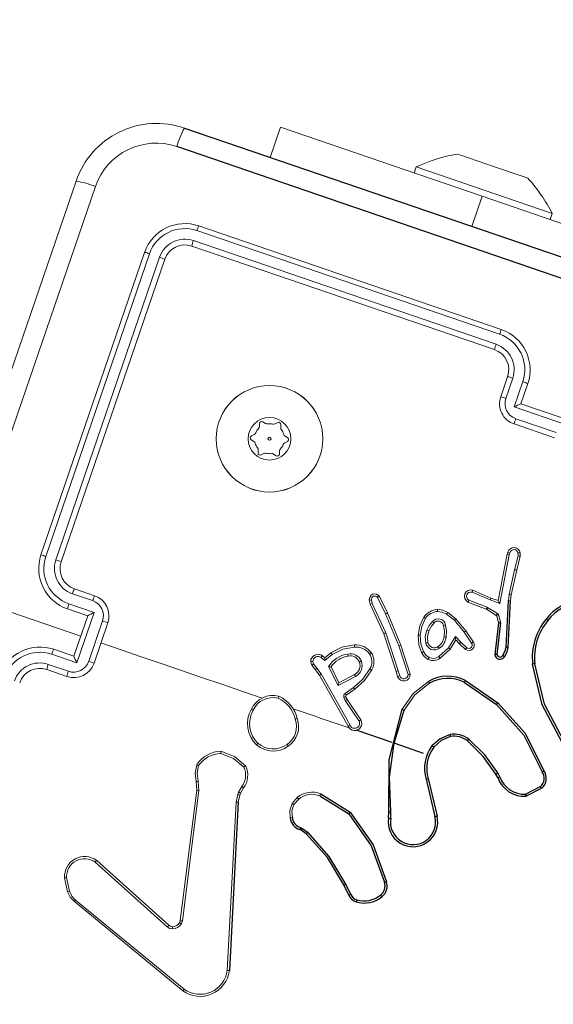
# Model space of a CAD drawing. Header units: millimetres. Extents: x 3129 to 3819, y 1527 to 1744.
# Tile 56 of 125: x 3194.7974 to 3194.8475, y 1671.2083 to 1671.3007. Entities that reach past the tile are written whole.
import ezdxf

# ---------------------------------------------------------------- set-up
doc = ezdxf.new("R2010")
doc.units = ezdxf.units.MM
doc.layers.get('0').update_dxf_attribs({"lineweight": 5})
doc.layers.add('1_urządzenie', color=7, linetype='Continuous', lineweight=9)
picture_1 = doc.add_image_def('image1.jpg', size_in_pixel=(9921, 7015))

msp = doc.modelspace()

# ---------------------------------------------------------------- linework, layer by layer
at = {"layer": '1_urządzenie', "color": 6, "linetype": 'Continuous', "lineweight": 25}
for p, q in [((3194.812844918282, 1671.290559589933), (3194.889002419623, 1671.264477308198)), ((3194.843032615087, 1671.241849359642), (3194.843253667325, 1671.246213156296)), ((3194.843229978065, 1671.241824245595), (3194.843451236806, 1671.24619383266)), ((3194.842310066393, 1671.244134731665), (3194.841957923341, 1671.241152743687)), ((3194.842510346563, 1671.244114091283), (3194.842161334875, 1671.241159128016)), ((3194.83911072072, 1671.238540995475), (3194.842129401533, 1671.236458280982)), ((3194.839213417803, 1671.23871134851), (3194.842250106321, 1671.236616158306)), ((3194.832514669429, 1671.23282220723), (3194.833464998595, 1671.23593673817)), ((3194.832321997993, 1671.23288789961), (3194.828959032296, 1671.23403964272)), ((3194.835290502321, 1671.231871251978), (3194.832512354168, 1671.232822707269)), ((3194.842423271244, 1671.229669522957), (3194.842245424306, 1671.230040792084)), ((3194.835524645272, 1671.229459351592), (3194.83635217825, 1671.225947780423)), ((3194.83571772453, 1671.229511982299), (3194.836546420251, 1671.225995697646)), ((3194.842234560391, 1671.229599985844), (3194.842072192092, 1671.229938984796)), ((3194.846246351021, 1671.228759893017), (3194.844885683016, 1671.228048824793)), ((3194.846369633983, 1671.228604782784), (3194.84492150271, 1671.227851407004)), ((3194.817897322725, 1671.227288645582), (3194.817063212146, 1671.211493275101)), ((3194.825558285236, 1671.227880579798), (3194.828267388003, 1671.226205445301)), ((3194.825640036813, 1671.228064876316), (3194.828407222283, 1671.226351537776)), ((3194.8320022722, 1671.225806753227), (3194.832013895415, 1671.226391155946)), ((3194.83219918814, 1671.225773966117), (3194.832211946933, 1671.226414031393)), ((3194.823798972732, 1671.22466289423), (3194.823668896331, 1671.224728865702)), ((3194.823739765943, 1671.224914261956), (3194.823886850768, 1671.224839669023)), ((3194.824284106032, 1671.224323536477), (3194.823798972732, 1671.22466289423)), ((3194.823886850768, 1671.224839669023), (3194.824418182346, 1671.224468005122)), ((3194.828274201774, 1671.218571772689), (3194.827803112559, 1671.219533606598)), ((3194.828458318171, 1671.218644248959), (3194.827981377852, 1671.219618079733))]:
    msp.add_line(p, q, dxfattribs=at)
at = {"layer": '1_urządzenie', "color": 6, "linetype": 'Continuous'}
for p, q in [((3194.821853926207, 1671.290630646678), (3194.820886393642, 1671.287805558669)), ((3194.821853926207, 1671.290630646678), (3194.84077504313, 1671.284150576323)), ((3194.838435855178, 1671.288122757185), (3194.838879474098, 1671.287970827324)), ((3194.838879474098, 1671.287970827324), (3194.841747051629, 1671.286988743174)), ((3194.834583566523, 1671.286905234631), (3194.83438916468, 1671.286337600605)), ((3194.834583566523, 1671.286905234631), (3194.84735532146, 1671.282531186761)), ((3194.841747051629, 1671.286988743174), (3194.844614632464, 1671.286006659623)), ((3194.77660216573, 1671.209425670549), (3194.802684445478, 1671.285583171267)), ((3194.844614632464, 1671.286006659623), (3194.845058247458, 1671.285854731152)), ((3194.84077504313, 1671.284150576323), (3194.839807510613, 1671.281325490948)), ((3194.864426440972, 1671.276050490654), (3194.84077504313, 1671.284150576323)), ((3194.847160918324, 1671.281963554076), (3194.84735532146, 1671.282531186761)), ((3194.842416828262, 1671.271209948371), (3194.814016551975, 1671.280936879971)), ((3194.842574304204, 1671.27165751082), (3194.814192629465, 1671.281377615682)), ((3194.842092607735, 1671.270263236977), (3194.813692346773, 1671.279990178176)), ((3194.841926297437, 1671.269765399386), (3194.813544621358, 1671.279485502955)), ((3194.80911238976, 1671.27888940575), (3194.799392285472, 1671.25050772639)), ((3194.809568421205, 1671.27875826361), (3194.79984230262, 1671.250357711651)), ((3194.810515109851, 1671.278434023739), (3194.800789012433, 1671.250033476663)), ((3194.811004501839, 1671.278241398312), (3194.801284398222, 1671.249859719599)), ((3194.842522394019, 1671.265333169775), (3194.843170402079, 1671.267225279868)), ((3194.843000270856, 1671.265192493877), (3194.843648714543, 1671.267085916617)), ((3194.843784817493, 1671.264394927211), (3194.844595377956, 1671.266761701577)), ((3194.844414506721, 1671.26468516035), (3194.845062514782, 1671.266577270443)), ((3194.848518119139, 1671.262773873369), (3194.843784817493, 1671.264394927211)), ((3194.844414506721, 1671.26468516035), (3194.844413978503, 1671.264685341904)), ((3194.84819873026, 1671.263389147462), (3194.844414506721, 1671.26468516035)), ((3194.847720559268, 1671.261989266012), (3194.843933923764, 1671.263286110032)), ((3194.819900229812, 1671.262835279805), (3194.81988533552, 1671.262545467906)), ((3194.820452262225, 1671.262835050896), (3194.820208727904, 1671.262992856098)), ((3194.821606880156, 1671.262920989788), (3194.821348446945, 1671.262788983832)), ((3194.821882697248, 1671.262442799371), (3194.821897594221, 1671.262732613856)), ((3194.847550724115, 1671.261497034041), (3194.843766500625, 1671.262793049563)), ((3194.819397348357, 1671.261792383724), (3194.819138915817, 1671.261660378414)), ((3194.822534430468, 1671.261485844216), (3194.822290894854, 1671.261643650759)), ((3194.819121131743, 1671.261314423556), (3194.819364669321, 1671.261156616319)), ((3194.822258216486, 1671.261007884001), (3194.822516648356, 1671.261139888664)), ((3194.819772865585, 1671.260357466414), (3194.819757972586, 1671.260067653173)), ((3194.820048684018, 1671.25987927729), (3194.820307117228, 1671.260011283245)), ((3194.821203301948, 1671.259965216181), (3194.821446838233, 1671.259807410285)), ((3194.821755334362, 1671.259964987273), (3194.821770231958, 1671.26025479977)), ((3194.843112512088, 1671.250575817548), (3194.842272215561, 1671.246217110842)), ((3194.843306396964, 1671.250519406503), (3194.842426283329, 1671.245954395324)), ((3194.843199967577, 1671.250769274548), (3194.843112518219, 1671.250575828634)), ((3194.843390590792, 1671.250705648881), (3194.843306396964, 1671.250519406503)), ((3194.844143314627, 1671.250406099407), (3194.843828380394, 1671.249107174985)), ((3194.844021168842, 1671.249057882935), (3194.844341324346, 1671.25037838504)), ((3194.844143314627, 1671.250406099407), (3194.844141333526, 1671.250682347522)), ((3194.844341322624, 1671.250378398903), (3194.844339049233, 1671.250695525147)), ((3194.843316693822, 1671.246789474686), (3194.843828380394, 1671.249107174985)), ((3194.843512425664, 1671.246753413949), (3194.844021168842, 1671.249057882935)), ((3194.803124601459, 1671.242887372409), (3194.791420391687, 1671.24689580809)), ((3194.802345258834, 1671.246856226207), (3194.804238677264, 1671.246207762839)), ((3194.802528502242, 1671.247319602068), (3194.804420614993, 1671.246671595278)), ((3194.831147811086, 1671.246605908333), (3194.831894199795, 1671.245052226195)), ((3194.841527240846, 1671.246272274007), (3194.839835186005, 1671.247003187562)), ((3194.841598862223, 1671.246455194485), (3194.839904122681, 1671.247187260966)), ((3194.843253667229, 1671.246213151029), (3194.843316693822, 1671.246789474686)), ((3194.843451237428, 1671.246193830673), (3194.843512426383, 1671.246753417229)), ((3194.802021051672, 1671.245909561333), (3194.804387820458, 1671.245098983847)), ((3194.830285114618, 1671.245877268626), (3194.830188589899, 1671.246242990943)), ((3194.831544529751, 1671.243107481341), (3194.830285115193, 1671.245877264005)), ((3194.83047306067, 1671.245947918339), (3194.830384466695, 1671.246283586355)), ((3194.8317303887, 1671.243182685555), (3194.83047306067, 1671.245947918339)), ((3194.830973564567, 1671.246508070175), (3194.831710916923, 1671.244973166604)), ((3194.839449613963, 1671.246070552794), (3194.841168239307, 1671.245404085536)), ((3194.839531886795, 1671.246256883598), (3194.841241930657, 1671.245593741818)), ((3194.842426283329, 1671.245954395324), (3194.841527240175, 1671.246272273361)), ((3194.842272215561, 1671.246217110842), (3194.841598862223, 1671.246455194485)), ((3194.801880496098, 1671.245427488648), (3194.803772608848, 1671.244779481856)), ((3194.803772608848, 1671.244779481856), (3194.802476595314, 1671.240995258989)), ((3194.804387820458, 1671.245098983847), (3194.802766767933, 1671.240365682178)), ((3194.803772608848, 1671.244779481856), (3194.803772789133, 1671.244780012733)), ((3194.831710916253, 1671.244973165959), (3194.832969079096, 1671.241974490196)), ((3194.831894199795, 1671.245052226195), (3194.83315748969, 1671.242041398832)), ((3194.837446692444, 1671.244942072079), (3194.83817416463, 1671.244373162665)), ((3194.837552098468, 1671.24510892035), (3194.838317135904, 1671.244509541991)), ((3194.841168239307, 1671.245404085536), (3194.841185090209, 1671.245395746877)), ((3194.841185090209, 1671.245395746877), (3194.842108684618, 1671.244830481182)), ((3194.841241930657, 1671.245593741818), (3194.841290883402, 1671.245569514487)), ((3194.841290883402, 1671.245569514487), (3194.842214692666, 1671.24500411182)), ((3194.842155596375, 1671.244766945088), (3194.842307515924, 1671.244173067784)), ((3194.842350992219, 1671.244819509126), (3194.842502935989, 1671.24422547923)), ((3194.805172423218, 1671.244301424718), (3194.803875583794, 1671.240514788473)), ((3194.805664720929, 1671.244131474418), (3194.804368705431, 1671.240347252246)), ((3194.83817416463, 1671.244373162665), (3194.839085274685, 1671.243265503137)), ((3194.838317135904, 1671.244509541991), (3194.839247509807, 1671.243378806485)), ((3194.842307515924, 1671.244173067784), (3194.842310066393, 1671.244134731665)), ((3194.842502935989, 1671.24422547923), (3194.842510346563, 1671.244114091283)), ((3194.832707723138, 1671.239552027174), (3194.831544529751, 1671.243107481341)), ((3194.832897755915, 1671.239614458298), (3194.8317303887, 1671.243182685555)), ((3194.839085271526, 1671.243265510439), (3194.839793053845, 1671.242214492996)), ((3194.839247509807, 1671.243378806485), (3194.839959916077, 1671.242321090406)), ((3194.832969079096, 1671.241974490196), (3194.833824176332, 1671.239277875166)), ((3194.83315748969, 1671.242041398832), (3194.834023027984, 1671.239311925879)), ((3194.838265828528, 1671.242850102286), (3194.83760966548, 1671.24177732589)), ((3194.838299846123, 1671.242521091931), (3194.837773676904, 1671.241660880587)), ((3194.838781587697, 1671.242307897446), (3194.838265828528, 1671.242850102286)), ((3194.838640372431, 1671.24216311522), (3194.838299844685, 1671.24252108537)), ((3194.839212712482, 1671.241634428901), (3194.838640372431, 1671.24216311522)), ((3194.839343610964, 1671.241788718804), (3194.838781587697, 1671.242307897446)), ((3194.802766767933, 1671.240365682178), (3194.800399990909, 1671.241176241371)), ((3194.802476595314, 1671.240995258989), (3194.800584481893, 1671.241643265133)), ((3194.826029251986, 1671.240851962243), (3194.826585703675, 1671.241319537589)), ((3194.826030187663, 1671.240595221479), (3194.826704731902, 1671.241162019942)), ((3194.83760966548, 1671.24177732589), (3194.836717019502, 1671.240961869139)), ((3194.837773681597, 1671.241660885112), (3194.836831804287, 1671.240796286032)), ((3194.801969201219, 1671.239581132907), (3194.800075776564, 1671.240229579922)), ((3194.802476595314, 1671.240995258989), (3194.802476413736, 1671.240994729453)), ((3194.825127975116, 1671.239761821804), (3194.824810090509, 1671.240162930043)), ((3194.825285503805, 1671.239884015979), (3194.824964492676, 1671.240289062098)), ((3194.825679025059, 1671.240876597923), (3194.826030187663, 1671.240595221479)), ((3194.825805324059, 1671.24103138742), (3194.826029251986, 1671.240851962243)), ((3194.801828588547, 1671.239103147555), (3194.799936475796, 1671.239751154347)), ((3194.825518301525, 1671.239216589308), (3194.825127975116, 1671.239761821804)), ((3194.825685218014, 1671.239325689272), (3194.82528550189, 1671.239884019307)), ((3194.82820614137, 1671.234423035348), (3194.825518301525, 1671.239216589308)), ((3194.828384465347, 1671.234512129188), (3194.825685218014, 1671.239325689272)), ((3194.827265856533, 1671.238259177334), (3194.826378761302, 1671.240013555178)), ((3194.827342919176, 1671.238497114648), (3194.826599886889, 1671.239984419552)), ((3194.828809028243, 1671.239273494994), (3194.827342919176, 1671.238497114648)), ((3194.832851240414, 1671.239092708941), (3194.832707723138, 1671.239552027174)), ((3194.832897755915, 1671.239614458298), (3194.833041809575, 1671.239153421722)), ((3194.828912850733, 1671.239104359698), (3194.827265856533, 1671.238259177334)), ((3194.828715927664, 1671.238057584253), (3194.827917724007, 1671.237497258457)), ((3194.828833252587, 1671.237893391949), (3194.828034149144, 1671.237332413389)), ((3194.827799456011, 1671.237164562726), (3194.827835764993, 1671.237036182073)), ((3194.827835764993, 1671.237036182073), (3194.827933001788, 1671.236826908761)), ((3194.827933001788, 1671.236826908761), (3194.829230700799, 1671.234906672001)), ((3194.827993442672, 1671.237217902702), (3194.828029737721, 1671.237089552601)), ((3194.828029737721, 1671.237089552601), (3194.828100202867, 1671.23693788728)), ((3194.828100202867, 1671.23693788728), (3194.829403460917, 1671.235009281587)), ((3194.814000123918, 1671.228417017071), (3194.813944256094, 1671.229226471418)), ((3194.814193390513, 1671.228391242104), (3194.814132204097, 1671.229277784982)), ((3194.812464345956, 1671.21618866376), (3194.814000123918, 1671.228417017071)), ((3194.812657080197, 1671.216159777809), (3194.814193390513, 1671.228391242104)), ((3194.817931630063, 1671.228228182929), (3194.817849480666, 1671.228018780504)), ((3194.818231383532, 1671.228766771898), (3194.817931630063, 1671.228228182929)), ((3194.818121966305, 1671.228156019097), (3194.818039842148, 1671.227946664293)), ((3194.818395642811, 1671.22864777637), (3194.818121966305, 1671.228156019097)), ((3194.817693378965, 1671.22729809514), (3194.816859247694, 1671.211506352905)), ((3194.817849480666, 1671.228018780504), (3194.817693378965, 1671.22729809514)), ((3194.818039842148, 1671.227946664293), (3194.817897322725, 1671.227288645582)), ((3194.822952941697, 1671.227170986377), (3194.823440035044, 1671.227740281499)), ((3194.823124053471, 1671.227070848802), (3194.823566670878, 1671.227586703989)), ((3194.804484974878, 1671.221673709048), (3194.811239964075, 1671.215594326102)), ((3194.804618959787, 1671.221831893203), (3194.81137985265, 1671.215747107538)), ((3194.801879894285, 1671.218882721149), (3194.801598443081, 1671.220208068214)), ((3194.80205968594, 1671.218946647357), (3194.801789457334, 1671.220217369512)), ((3194.812693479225, 1671.209590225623), (3194.802524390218, 1671.217965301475)), ((3194.812809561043, 1671.209743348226), (3194.802643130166, 1671.218116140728))]:
    msp.add_line(p, q, dxfattribs=at)
at = {"layer": '1_urządzenie', "color": 6, "linetype": 'Continuous', "lineweight": 25, "flags": 128}
for points in [[(3194.888495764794, 1671.262667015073), (3194.863047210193, 1671.271381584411), (3194.837583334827, 1671.280102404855), (3194.812135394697, 1671.28881877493)], [(3194.842698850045, 1671.241043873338), (3194.842908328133, 1671.241428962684), (3194.843032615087, 1671.241849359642)], [(3194.842860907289, 1671.240926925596), (3194.843093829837, 1671.241355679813), (3194.843229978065, 1671.241824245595)], [(3194.848266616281, 1671.232949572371), (3194.846420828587, 1671.236429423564), (3194.845513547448, 1671.240260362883)], [(3194.848436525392, 1671.233060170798), (3194.846614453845, 1671.236498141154), (3194.845714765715, 1671.240283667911)], [(3194.842129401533, 1671.236458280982), (3194.844689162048, 1671.233588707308), (3194.846400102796, 1671.230144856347)], [(3194.842250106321, 1671.236616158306), (3194.844814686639, 1671.233762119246), (3194.846577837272, 1671.230236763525)], [(3194.832013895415, 1671.226391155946), (3194.832042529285, 1671.23128461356), (3194.833282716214, 1671.236018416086)], [(3194.837763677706, 1671.233654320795), (3194.836830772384, 1671.233252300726), (3194.836072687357, 1671.23257611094)], [(3194.832209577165, 1671.226413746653), (3194.832095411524, 1671.229630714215), (3194.832512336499, 1671.23282271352)], [(3194.837802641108, 1671.233457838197), (3194.836934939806, 1671.233083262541), (3194.836230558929, 1671.232453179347)], [(3194.842072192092, 1671.229938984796), (3194.840888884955, 1671.23159222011), (3194.839408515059, 1671.233049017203)], [(3194.842245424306, 1671.230040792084), (3194.841025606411, 1671.231740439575), (3194.839532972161, 1671.233206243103)], [(3194.828407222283, 1671.226351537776), (3194.830554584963, 1671.223288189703), (3194.831801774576, 1671.219834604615)], [(3194.828267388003, 1671.226205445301), (3194.830363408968, 1671.223212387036), (3194.831608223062, 1671.21977699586)], [(3194.827981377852, 1671.219618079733), (3194.826424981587, 1671.222208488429), (3194.824418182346, 1671.224468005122)], [(3194.827803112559, 1671.219533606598), (3194.826266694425, 1671.222092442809), (3194.824284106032, 1671.224323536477)]]:
    msp.add_lwpolyline(points, dxfattribs=at)
at = {"layer": '1_urządzenie', "color": 6, "linetype": 'Continuous', "flags": 128}
for points in [[(3194.804494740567, 1671.285076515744), (3194.797959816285, 1671.265992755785), (3194.791419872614, 1671.246895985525)], [(3194.836588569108, 1671.245399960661), (3194.837087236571, 1671.245327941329), (3194.837552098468, 1671.24510892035)], [(3194.836598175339, 1671.24520299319), (3194.837041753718, 1671.245135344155), (3194.837446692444, 1671.244942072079)], [(3194.842108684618, 1671.244830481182), (3194.84213757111, 1671.244804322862), (3194.842155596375, 1671.244766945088)], [(3194.834772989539, 1671.242966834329), (3194.834935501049, 1671.243845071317), (3194.835298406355, 1671.244661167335)], [(3194.83497249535, 1671.242956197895), (3194.83512566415, 1671.24378423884), (3194.835466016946, 1671.244554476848)], [(3194.835599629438, 1671.243445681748), (3194.835817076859, 1671.243879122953), (3194.836123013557, 1671.244255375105)], [(3194.835785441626, 1671.243369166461), (3194.836015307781, 1671.243813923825), (3194.836269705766, 1671.244116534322)], [(3194.837148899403, 1671.243883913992), (3194.837234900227, 1671.243350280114), (3194.837200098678, 1671.242810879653)], [(3194.837344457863, 1671.243931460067), (3194.837434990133, 1671.243359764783), (3194.837398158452, 1671.242782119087)], [(3194.835092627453, 1671.241336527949), (3194.834839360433, 1671.242069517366), (3194.834772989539, 1671.242966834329)], [(3194.835272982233, 1671.241424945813), (3194.835023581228, 1671.242171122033), (3194.83497249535, 1671.242956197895)], [(3194.835486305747, 1671.242213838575), (3194.835447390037, 1671.242838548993), (3194.835599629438, 1671.243445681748)], [(3194.835680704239, 1671.242258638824), (3194.835646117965, 1671.242822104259), (3194.835785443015, 1671.243369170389)], [(3194.820127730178, 1671.237064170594), (3194.818238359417, 1671.237711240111), (3194.816349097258, 1671.238358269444), (3194.814459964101, 1671.23900525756), (3194.812570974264, 1671.239652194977), (3194.81068213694, 1671.24029908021), (3194.80879347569, 1671.240945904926), (3194.806904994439, 1671.241592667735), (3194.805016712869, 1671.242239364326)], [(3194.826585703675, 1671.241319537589), (3194.82760808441, 1671.241831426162), (3194.828799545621, 1671.242055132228)], [(3194.826704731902, 1671.241162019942), (3194.827708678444, 1671.241655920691), (3194.828809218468, 1671.241857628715)], [(3194.835715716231, 1671.240699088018), (3194.83535066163, 1671.240965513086), (3194.835092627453, 1671.241336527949)], [(3194.835805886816, 1671.240879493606), (3194.835493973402, 1671.241107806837), (3194.835272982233, 1671.241424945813)], [(3194.824810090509, 1671.240162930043), (3194.824725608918, 1671.240316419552), (3194.824696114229, 1671.240489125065)], [(3194.824964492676, 1671.240289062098), (3194.824912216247, 1671.240384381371), (3194.824893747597, 1671.240491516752)], [(3194.83024964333, 1671.239803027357), (3194.829580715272, 1671.238844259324), (3194.828715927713, 1671.238057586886)], [(3194.830426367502, 1671.239705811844), (3194.829731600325, 1671.238709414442), (3194.828833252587, 1671.237893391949)], [(3194.833282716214, 1671.236018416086), (3194.834318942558, 1671.237503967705), (3194.835735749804, 1671.238632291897)], [(3194.833464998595, 1671.23593673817), (3194.834468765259, 1671.237369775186), (3194.835836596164, 1671.238460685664)], [(3194.828304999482, 1671.234263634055), (3194.827649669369, 1671.234488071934), (3194.826994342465, 1671.234712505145), (3194.826339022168, 1671.234936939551), (3194.82568370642, 1671.235161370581), (3194.825028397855, 1671.235385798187), (3194.824373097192, 1671.235610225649), (3194.823717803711, 1671.235834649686), (3194.823062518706, 1671.236059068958)], [(3194.82889029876, 1671.234031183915), (3194.828908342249, 1671.234030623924), (3194.828959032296, 1671.23403964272)], [(3194.816255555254, 1671.231871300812), (3194.817452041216, 1671.231410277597), (3194.818425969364, 1671.230576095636)], [(3194.816276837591, 1671.232071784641), (3194.81756154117, 1671.231583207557), (3194.818600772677, 1671.230683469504)], [(3194.813944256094, 1671.229226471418), (3194.813853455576, 1671.230024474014), (3194.814001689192, 1671.230813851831)], [(3194.814132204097, 1671.229277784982), (3194.814048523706, 1671.230004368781), (3194.814177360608, 1671.230724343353)], [(3194.822779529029, 1671.225816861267), (3194.822742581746, 1671.226509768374), (3194.822952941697, 1671.227170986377)], [(3194.823124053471, 1671.227070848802), (3194.822938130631, 1671.226472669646), (3194.822974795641, 1671.22584734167)], [(3194.802524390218, 1671.217965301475), (3194.80213633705, 1671.218385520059), (3194.801879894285, 1671.218882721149)], [(3194.802643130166, 1671.218116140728), (3194.802295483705, 1671.218492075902), (3194.80205968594, 1671.218946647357)], [(3194.812385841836, 1671.215971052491), (3194.812437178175, 1671.216075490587), (3194.812464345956, 1671.21618866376)], [(3194.812657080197, 1671.216159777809), (3194.812619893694, 1671.216003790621), (3194.812548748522, 1671.215859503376)], [(3194.811730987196, 1671.215407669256), (3194.811468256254, 1671.215455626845), (3194.811239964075, 1671.215594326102)], [(3194.81137985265, 1671.215747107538), (3194.811537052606, 1671.215649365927), (3194.811735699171, 1671.215611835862)]]:
    msp.add_lwpolyline(points, dxfattribs=at)
at = {"layer": '1_urządzenie', "color": 6, "linetype": 'Continuous'}
for centre, radius in [((3194.820827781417, 1671.261400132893), 0.00499999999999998), ((3194.820828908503, 1671.261397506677), 0.005000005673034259), ((3194.820827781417, 1671.261400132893), 0.002000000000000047), ((3194.820827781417, 1671.261400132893), 0.0001441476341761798)]:
    msp.add_circle(centre, radius, dxfattribs=at)
for centre, radius, start, end in [((3194.810252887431, 1671.282991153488), 0.007999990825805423, 71.09473964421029, 161.0948364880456), ((3194.820480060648, 1671.28643265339), 0.008679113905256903, 151.607952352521, 164.0423513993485), ((3194.810190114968, 1671.283119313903), 0.006022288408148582, 71.1547510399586, 161.0348251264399), ((3194.840988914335, 1671.273341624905), 0.01500000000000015, 99.79966990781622, 115.2787897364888), ((3194.801264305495, 1671.27702152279), 0.008678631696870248, 68.14687793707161, 80.58197055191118), ((3194.833979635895, 1671.275742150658), 0.0149999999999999, 26.91078633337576, 42.38990626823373), ((3194.812896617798, 1671.277593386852), 0.004000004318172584, 71.0948406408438, 161.0947357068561), ((3194.812887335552, 1671.27761218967), 0.003511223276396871, 71.2401823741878, 160.9493937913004), ((3194.816197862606, 1671.280320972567), 0.002266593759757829, 152.2133321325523, 164.2326135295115), ((3194.812886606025, 1671.277613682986), 0.002509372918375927, 71.27098512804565, 160.9185909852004), ((3194.816561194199, 1671.278876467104), 0.003077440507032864, 158.7833786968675, 168.5856288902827), ((3194.812896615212, 1671.277593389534), 0.002000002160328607, 71.0948406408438, 161.0947355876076), ((3194.80871523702, 1671.276649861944), 0.002274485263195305, 67.96883627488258, 79.94388811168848), ((3194.809632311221, 1671.27547316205), 0.003089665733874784, 63.63276373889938, 73.39772117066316), ((3194.856387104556, 1671.266545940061), 0.01472825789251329, 159.6924849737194, 161.5382999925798), ((3194.841278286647, 1671.267873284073), 0.004000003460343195, 341.0948281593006, 71.09474121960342), ((3194.841268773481, 1671.267890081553), 0.003512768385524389, 341.2631233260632, 70.92391625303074), ((3194.858041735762, 1671.264658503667), 0.01690525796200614, 160.6378574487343, 162.4168749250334), ((3194.841278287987, 1671.267873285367), 0.002000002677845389, 341.0948555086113, 71.09472071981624), ((3194.841272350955, 1671.267891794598), 0.002509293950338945, 341.2670653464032, 70.91999384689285), ((3194.842652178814, 1671.264556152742), 0.002718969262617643, 68.49927841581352, 79.01242774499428), ((3194.8438234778, 1671.264122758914), 0.002749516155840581, 63.21537071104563, 73.69559880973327), ((3194.844414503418, 1671.264685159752), 0.001999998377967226, 161.0947322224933, 251.0948305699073), ((3194.841879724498, 1671.262267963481), 0.003131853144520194, 69.0354832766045, 78.15852918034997), ((3194.844426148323, 1671.264708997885), 0.001505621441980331, 161.2689104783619, 250.9178482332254), ((3194.847002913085, 1671.2582499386), 0.006936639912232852, 111.914711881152, 117.6407898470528), ((3194.88996946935, 1671.247379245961), 0.04870625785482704, 160.9382092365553, 161.5507531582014), ((3194.820827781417, 1671.261400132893), 0.001400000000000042, 136.9383364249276, 157.1766702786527), ((3194.819585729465, 1671.262560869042), 0.0003000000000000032, 316.9383364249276, 357.057503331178), ((3194.820099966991, 1671.262825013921), 0.0002000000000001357, 57.05750325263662, 177.057503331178), ((3194.82061540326, 1671.263086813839), 0.0002999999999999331, 237.0575032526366, 277.1766702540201), ((3194.820827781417, 1671.261400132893), 0.00140000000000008, 76.93833635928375, 97.17667025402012), ((3194.821211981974, 1671.263056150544), 0.0003000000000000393, 256.9383363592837, 297.0575032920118), ((3194.821697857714, 1671.262742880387), 0.0001999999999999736, 357.057503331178, 117.0575032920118), ((3194.822182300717, 1671.262427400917), 0.0002999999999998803, 177.057503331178, 217.176670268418), ((3194.819229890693, 1671.261482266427), 0.0002000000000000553, 117.0575032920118, 237.0575032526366), ((3194.819260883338, 1671.262059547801), 0.0002999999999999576, 297.0575032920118, 337.1766702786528), ((3194.820827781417, 1671.261400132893), 0.00140000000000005, 16.93833649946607, 37.17667026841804), ((3194.822454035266, 1671.261895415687), 0.0003000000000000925, 196.9383364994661, 237.0575032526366), ((3194.822425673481, 1671.261318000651), 0.0001999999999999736, 297.0575032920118, 57.05750325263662), ((3194.819201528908, 1671.26090485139), 0.000300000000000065, 16.93833649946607, 57.05750325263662), ((3194.820827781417, 1671.261400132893), 0.00140000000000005, 196.9383364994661, 217.176670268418), ((3194.819473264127, 1671.260372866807), 0.0002999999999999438, 357.057503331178, 37.17667026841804), ((3194.820827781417, 1671.261400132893), 0.001400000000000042, 316.9383364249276, 337.1766702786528), ((3194.822394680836, 1671.260740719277), 0.0003000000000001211, 117.0575032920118, 157.1766702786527), ((3194.81995770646, 1671.260057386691), 0.0001999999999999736, 177.057503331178, 297.0575032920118), ((3194.82044358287, 1671.25974411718), 0.0002999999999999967, 76.93833635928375, 117.0575032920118), ((3194.820827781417, 1671.261400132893), 0.00140000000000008, 256.9383363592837, 277.1766702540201), ((3194.821040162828, 1671.259713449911), 0.0002999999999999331, 57.05750325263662, 97.17667025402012), ((3194.821555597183, 1671.259975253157), 0.0001999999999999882, 237.0575032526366, 357.057503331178), ((3194.822069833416, 1671.260239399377), 0.0003000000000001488, 136.9383364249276, 177.057503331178), ((3194.803176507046, 1671.249211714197), 0.003999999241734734, 161.0947778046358, 251.0948083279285), ((3194.794859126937, 1671.236159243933), 0.01504754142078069, 70.66067208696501, 72.46696144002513), ((3194.803168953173, 1671.249229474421), 0.003512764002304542, 161.2655964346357, 250.9265240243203), ((3194.84269025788, 1671.248763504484), 0.001860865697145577, 70.66423960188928, 76.8844536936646), ((3194.843761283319, 1671.250605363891), 0.0005847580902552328, 8.869583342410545, 163.7219549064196), ((3194.842600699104, 1671.248656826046), 0.002195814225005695, 68.91667069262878, 74.16194848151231), ((3194.843763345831, 1671.250609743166), 0.0003848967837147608, 10.87285298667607, 165.5714907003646), ((3194.844383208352, 1671.248544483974), 0.002151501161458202, 91.17612710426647, 96.45490482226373), ((3194.843982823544, 1671.248537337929), 0.001875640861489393, 78.98097287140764, 85.09146871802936), ((3194.803165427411, 1671.24922770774), 0.002509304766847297, 161.2698330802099, 250.9222653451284), ((3194.795317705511, 1671.233641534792), 0.01728094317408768, 69.80136591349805, 71.54201133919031), ((3194.803176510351, 1671.249211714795), 0.002000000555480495, 161.0948078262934, 251.0947815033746), ((3194.843474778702, 1671.247322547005), 0.001819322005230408, 72.52278485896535, 78.79271490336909), ((3194.804945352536, 1671.246095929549), 0.002708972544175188, 153.146497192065, 163.7004769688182), ((3194.807224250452, 1671.245304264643), 0.003119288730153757, 154.0015374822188, 163.1630657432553), ((3194.803772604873, 1671.244779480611), 0.002000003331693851, 341.0948808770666, 71.09470193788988), ((3194.830710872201, 1671.246311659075), 0.0005267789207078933, 33.95748514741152, 187.4896532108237), ((3194.830709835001, 1671.246314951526), 0.0003268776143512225, 36.21437240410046, 185.5059754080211), ((3194.832300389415, 1671.244349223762), 0.002533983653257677, 117.0552123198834, 121.5748381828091), ((3194.839716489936, 1671.246612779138), 0.0006043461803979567, 71.91230904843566, 243.7943056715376), ((3194.839717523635, 1671.246616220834), 0.0004044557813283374, 73.08743713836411, 242.6787794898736), ((3194.850110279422, 1671.24326003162), 0.01093566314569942, 158.9537515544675, 159.9836138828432), ((3194.842824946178, 1671.243570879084), 0.003255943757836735, 77.81050309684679, 81.31336177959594), ((3194.804567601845, 1671.244905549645), 0.002737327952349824, 158.482510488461, 169.0078106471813), ((3194.803746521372, 1671.244784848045), 0.001505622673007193, 341.2717789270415, 70.92061901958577), ((3194.830691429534, 1671.244309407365), 0.001997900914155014, 98.83809260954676, 104.5772257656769), ((3194.831295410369, 1671.243474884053), 0.002606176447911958, 108.3933345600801, 112.8086427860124), ((3194.848178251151, 1671.242327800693), 0.009497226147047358, 155.5619867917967, 156.79082774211), ((3194.838765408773, 1671.247459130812), 0.003006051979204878, 336.7450880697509, 340.4899517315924), ((3194.83771685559, 1671.243369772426), 0.005372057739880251, 28.75879882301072, 32.00708704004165), ((3194.842974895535, 1671.242342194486), 0.003880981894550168, 82.94988807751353, 85.88089336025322), ((3194.80729010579, 1671.238750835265), 0.006980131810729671, 114.5692153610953, 120.2586993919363), ((3194.83318358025, 1671.24181132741), 0.003487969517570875, 111.694967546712, 114.9743005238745), ((3194.836748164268, 1671.243625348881), 0.001781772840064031, 95.13891195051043, 144.4550389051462), ((3194.836759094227, 1671.243609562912), 0.001601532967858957, 95.76671264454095, 143.8426653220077), ((3194.830678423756, 1671.245013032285), 0.005922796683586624, 1.837952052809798, 3.745714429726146), ((3194.848082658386, 1671.238339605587), 0.01251863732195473, 147.2660514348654, 148.1693100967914), ((3194.776821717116, 1671.270515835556), 0.0690729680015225, 338.6813837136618, 338.8501608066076), ((3194.858284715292, 1671.235103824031), 0.01995797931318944, 148.3730688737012, 148.9571112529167), ((3194.878721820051, 1671.222595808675), 0.0428357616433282, 148.4581348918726, 148.7302430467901), ((3194.843225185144, 1671.241180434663), 0.003742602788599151, 103.5078820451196, 106.6059316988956), ((3194.842052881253, 1671.244742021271), 0.0003080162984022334, 14.57014683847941, 58.30914787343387), ((3194.788449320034, 1671.195060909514), 0.05200279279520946, 70.66762723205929, 71.24144302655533), ((3194.83318696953, 1671.241159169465), 0.004089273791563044, 56.12913611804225, 58.91324253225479), ((3194.836655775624, 1671.243799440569), 0.0007012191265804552, 10.85206843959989, 139.4433711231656), ((3194.83384411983, 1671.241700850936), 0.003423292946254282, 44.88281002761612, 48.26375711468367), ((3194.836655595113, 1671.243797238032), 0.0005008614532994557, 9.964719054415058, 140.3967426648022), ((3194.837971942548, 1671.240925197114), 0.003071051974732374, 101.7899037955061, 105.5453102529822), ((3194.841696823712, 1671.240823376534), 0.005001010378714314, 132.5164086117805, 134.780261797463), ((3194.84343854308, 1671.24034634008), 0.003990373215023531, 103.5601479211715, 106.4655648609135), ((3194.842062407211, 1671.240749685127), 0.003394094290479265, 82.41618397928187, 85.815510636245), ((3194.833579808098, 1671.238344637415), 0.00517948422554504, 110.9201551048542, 113.1382105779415), ((3194.834649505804, 1671.238774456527), 0.004194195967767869, 85.5833402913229, 88.31285807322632), ((3194.834235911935, 1671.239870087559), 0.003826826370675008, 66.11433428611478, 69.12334591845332), ((3194.841078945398, 1671.240583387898), 0.00334193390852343, 123.2310469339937, 126.6241294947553), ((3194.832339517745, 1671.242129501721), 0.003540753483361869, 181.2035356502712, 184.4037515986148), ((3194.828924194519, 1671.24023676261), 0.001822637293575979, 37.28621929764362, 93.92145930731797), ((3194.835107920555, 1671.236250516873), 0.006110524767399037, 108.6140801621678, 110.4888894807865), ((3194.836298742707, 1671.242426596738), 0.0008398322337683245, 194.6749028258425, 305.2322393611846), ((3194.841880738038, 1671.214912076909), 0.02804059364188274, 102.7741910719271, 103.1818179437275), ((3194.836297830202, 1671.242422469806), 0.0006385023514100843, 194.8675470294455, 305.1283316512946), ((3194.8358427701, 1671.242995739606), 0.001369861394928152, 306.8983529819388, 352.2442811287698), ((3194.835827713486, 1671.243007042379), 0.001586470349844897, 307.0343748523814, 351.8493347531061), ((3194.835505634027, 1671.230445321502), 0.01248111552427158, 81.27853800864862, 82.19728963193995), ((3194.82339802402, 1671.241146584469), 0.01496507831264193, 5.269903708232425, 6.53630228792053), ((3194.840481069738, 1671.24050904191), 0.002474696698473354, 133.372909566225, 138.0567475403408), ((3194.839534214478, 1671.242034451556), 0.000513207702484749, 231.2089054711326, 33.95377117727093), ((3194.839534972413, 1671.242036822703), 0.0003133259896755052, 232.3570062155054, 34.54458267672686), ((3194.842717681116, 1671.237820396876), 0.005278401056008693, 121.49758571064, 123.6469777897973), ((3194.799288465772, 1671.237859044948), 0.003999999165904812, 71.09476682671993, 161.094802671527), ((3194.799270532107, 1671.237851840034), 0.003511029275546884, 71.23490361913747, 160.9521243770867), ((3194.803027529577, 1671.240408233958), 0.002737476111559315, 153.1820512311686, 163.7067801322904), ((3194.825382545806, 1671.240490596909), 0.0006864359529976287, 51.98265896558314, 180.1227538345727), ((3194.828549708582, 1671.238685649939), 0.002544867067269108, 98.68030247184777, 148.5470989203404), ((3194.765651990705, 1671.195151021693), 0.07644899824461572, 37.00266935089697, 37.15063747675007), ((3194.851129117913, 1671.245515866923), 0.0233652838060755, 190.6409797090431, 191.1374730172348), ((3194.828408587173, 1671.240106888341), 0.001121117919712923, 21.60168790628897, 102.5155526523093), ((3194.828911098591, 1671.240212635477), 0.001648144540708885, 38.06092641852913, 93.54406772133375), ((3194.833433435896, 1671.236649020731), 0.005601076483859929, 123.1043934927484, 125.1501728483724), ((3194.82900652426, 1671.240480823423), 0.001415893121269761, 331.3990876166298, 31.88480090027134), ((3194.829010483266, 1671.24047911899), 0.001613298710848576, 331.3581779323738, 32.28827772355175), ((3194.838918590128, 1671.233760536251), 0.008487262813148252, 115.4382861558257, 116.7943072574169), ((3194.833236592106, 1671.239242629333), 0.004338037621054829, 35.15786464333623, 37.78025225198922), ((3194.833241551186, 1671.23545093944), 0.007687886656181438, 53.87736763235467, 55.37649494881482), ((3194.788768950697, 1671.284562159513), 0.06623717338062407, 319.6021580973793, 319.7771807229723), ((3194.799269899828, 1671.237853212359), 0.002509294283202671, 71.26707286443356, 160.9199757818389), ((3194.802596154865, 1671.239236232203), 0.002709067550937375, 158.4892885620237, 169.0428921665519), ((3194.802476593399, 1671.240995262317), 0.002000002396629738, 251.0948473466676, 341.0947154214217), ((3194.802452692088, 1671.241007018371), 0.001505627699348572, 251.2691472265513, 340.9176116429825), ((3194.808907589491, 1671.243581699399), 0.006931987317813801, 201.9126772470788, 207.6415524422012), ((3194.820849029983, 1671.289664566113), 0.05199806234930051, 250.9480942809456, 251.5219622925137), ((3194.824855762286, 1671.235458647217), 0.005033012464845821, 89.56756851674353, 91.81774974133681), ((3194.827215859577, 1671.237375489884), 0.003682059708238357, 127.693877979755, 130.7966499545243), ((3194.825380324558, 1671.240492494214), 0.0004865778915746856, 52.12955030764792, 180.1149877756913), ((3194.828986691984, 1671.238306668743), 0.004188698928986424, 139.4212067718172, 142.1541564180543), ((3194.831204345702, 1671.240742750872), 0.0051762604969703, 178.7911789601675, 181.6332151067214), ((3194.828531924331, 1671.238713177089), 0.002312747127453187, 98.15434320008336, 146.6559430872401), ((3194.828411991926, 1671.240108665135), 0.0009177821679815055, 21.61409669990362, 103.1057172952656), ((3194.828368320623, 1671.24012017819), 0.0009545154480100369, 297.4973964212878, 20.00579517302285), ((3194.828362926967, 1671.24012339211), 0.001157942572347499, 298.3536508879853, 20.0107366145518), ((3194.832291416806, 1671.233009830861), 0.008029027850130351, 110.7182611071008, 112.1420874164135), ((3194.836195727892, 1671.24164372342), 0.001059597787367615, 243.0628254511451, 306.8915322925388), ((3194.861720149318, 1671.227813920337), 0.02902168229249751, 153.2434618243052, 153.6416363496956), ((3194.836195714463, 1671.241647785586), 0.0008615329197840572, 243.0969868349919, 307.2351990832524), ((3194.830855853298, 1671.236776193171), 0.007202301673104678, 33.92917962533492, 35.53203558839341), ((3194.799288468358, 1671.237859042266), 0.00200000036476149, 71.09478918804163, 161.0947870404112), ((3194.804881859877, 1671.238464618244), 0.003119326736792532, 159.0265696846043, 168.187981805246), ((3194.827547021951, 1671.236805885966), 0.003819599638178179, 126.3049192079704, 129.2958541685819), ((3194.828508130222, 1671.234824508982), 0.005313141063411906, 122.0938597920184, 124.244359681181), ((3194.825462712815, 1671.232226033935), 0.007841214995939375, 81.66077694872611, 83.2911126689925), ((3194.834984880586, 1671.242948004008), 0.007186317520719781, 210.7518081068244, 212.3340879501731), ((3194.82592158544, 1671.231725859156), 0.009163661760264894, 60.55473929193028, 61.81587213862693), ((3194.834219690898, 1671.235270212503), 0.004540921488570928, 106.9247381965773, 109.4488050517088), ((3194.833424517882, 1671.239269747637), 0.0005999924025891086, 197.1616208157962, 4.031268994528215), ((3194.833424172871, 1671.239271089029), 0.0004000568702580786, 197.1049449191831, 0.9718058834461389), ((3194.833558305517, 1671.241428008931), 0.002166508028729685, 277.0488893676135, 282.3863033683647), ((3194.842306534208, 1671.233519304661), 0.01576985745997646, 161.5997311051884, 162.5084268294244), ((3194.835311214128, 1671.231700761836), 0.007790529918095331, 106.9359737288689, 108.4069838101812), ((3194.821845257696, 1671.230353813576), 0.01617031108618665, 30.08889664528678, 30.79416528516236), ((3194.828093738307, 1671.237247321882), 0.000305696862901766, 125.1544362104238, 195.7070281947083), ((3194.843638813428, 1671.248477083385), 0.0191757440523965, 214.9309721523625, 215.5339864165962), ((3194.83716028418, 1671.243967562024), 0.01030703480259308, 214.9871347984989, 216.1089658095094), ((3194.821148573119, 1671.235082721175), 0.002228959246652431, 75.62628827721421, 155.1237384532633), ((3194.821148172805, 1671.235077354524), 0.002034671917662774, 76.21005502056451, 155.2552513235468), ((3194.824357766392, 1671.236166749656), 0.002865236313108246, 157.9607122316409, 161.9743014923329), ((3194.820431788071, 1671.234422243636), 0.002892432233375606, 13.61020364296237, 65.45857459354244), ((3194.820468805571, 1671.234449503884), 0.003052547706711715, 13.43073034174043, 66.17427737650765), ((3194.829894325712, 1671.229925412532), 0.00753616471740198, 104.6097937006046, 106.139401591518), ((3194.829977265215, 1671.229632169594), 0.007707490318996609, 104.6361510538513, 106.1317212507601), ((3194.831660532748, 1671.231392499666), 0.006589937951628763, 122.7018803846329, 124.4467320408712), ((3194.828094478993, 1671.237246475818), 0.0001049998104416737, 125.0691223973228, 195.7900320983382), ((3194.821482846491, 1671.234657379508), 0.002722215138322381, 149.9545573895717, 226.7356453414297), ((3194.821487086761, 1671.23465913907), 0.00252874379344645, 149.855750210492, 226.5307549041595), ((3194.823529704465, 1671.244192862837), 0.009283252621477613, 241.6845397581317, 242.8969070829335), ((3194.827268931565, 1671.222353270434), 0.01492989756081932, 65.48000549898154, 66.24657087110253), ((3194.821287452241, 1671.234414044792), 0.002073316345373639, 304.8992164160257, 19.40460178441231), ((3194.821296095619, 1671.234411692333), 0.002268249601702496, 304.8567188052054, 19.22338459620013), ((3194.826058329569, 1671.225611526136), 0.009900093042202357, 105.3485461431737, 106.5214434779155), ((3194.828816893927, 1671.23469146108), 0.0006671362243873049, 203.7254301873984, 28.45076745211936), ((3194.828815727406, 1671.23469192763), 0.000467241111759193, 202.6316023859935, 27.36141966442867), ((3194.845427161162, 1671.207834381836), 0.0315473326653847, 120.5257600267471, 120.8907052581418), ((3194.831989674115, 1671.227073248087), 0.00826646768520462, 115.8568598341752, 117.2385420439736), ((3194.822459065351, 1671.230319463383), 0.003691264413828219, 137.274872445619, 140.3455540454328), ((3194.821180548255, 1671.234498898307), 0.002204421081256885, 229.449023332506, 305.9164370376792), ((3194.816335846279, 1671.22927863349), 0.002793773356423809, 91.21047940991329, 146.6663592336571), ((3194.816352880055, 1671.2292387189), 0.002634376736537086, 92.11717682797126, 145.6715121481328), ((3194.819137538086, 1671.231666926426), 0.002889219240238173, 171.9447942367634, 175.9436821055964), ((3194.82118351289, 1671.234491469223), 0.002398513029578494, 229.2271793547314, 305.9744755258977), ((3194.82976917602, 1671.237899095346), 0.008950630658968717, 215.4044485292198, 216.6965690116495), ((3194.816970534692, 1671.236423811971), 0.006347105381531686, 242.1117847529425, 243.8916121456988), ((3194.816797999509, 1671.22983605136), 0.001788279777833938, 323.2777244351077, 24.44568366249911), ((3194.816805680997, 1671.229836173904), 0.00198501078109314, 323.2241491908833, 25.26763915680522), ((3194.825677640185, 1671.218966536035), 0.01368826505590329, 121.1314027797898, 121.99011291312), ((3194.817816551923, 1671.215413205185), 0.01434576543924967, 104.8817395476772, 105.6598616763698), ((3194.814957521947, 1671.234858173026), 0.006511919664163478, 261.5455859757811, 263.261171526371), ((3194.819729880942, 1671.23268397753), 0.004804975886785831, 248.0221546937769, 250.4496178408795), ((3194.820469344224, 1671.231683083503), 0.003676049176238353, 232.4975937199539, 235.6594020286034), ((3194.824801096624, 1671.226133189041), 0.002106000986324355, 66.524521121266, 130.2615822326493), ((3194.81815848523, 1671.235130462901), 0.007846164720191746, 266.6016083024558, 268.0925281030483), ((3194.819605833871, 1671.232367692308), 0.004690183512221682, 248.0081917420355, 250.4951225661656), ((3194.826697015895, 1671.230296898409), 0.004140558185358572, 218.1306672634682, 220.8853857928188), ((3194.824799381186, 1671.22612812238), 0.001909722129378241, 66.58488461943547, 130.2026104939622), ((3194.831527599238, 1671.225343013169), 0.006486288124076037, 155.188553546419, 156.969577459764), ((3194.825307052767, 1671.230997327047), 0.004492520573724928, 238.3985680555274, 240.9272795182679), ((3194.821232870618, 1671.236365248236), 0.01066117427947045, 278.3415755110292, 279.40368878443), ((3194.803496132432, 1671.220299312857), 0.001899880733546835, 53.77204313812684, 182.7527820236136), ((3194.803488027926, 1671.220296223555), 0.001700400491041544, 54.10509834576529, 182.6580269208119), ((3194.806616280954, 1671.220004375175), 0.002707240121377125, 137.5419885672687, 141.9303972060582), ((3194.80120371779, 1671.23027789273), 0.01007756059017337, 272.2447681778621, 273.3320831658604), ((3194.78871959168, 1671.256179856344), 0.03955085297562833, 289.4354005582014, 289.7118328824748), ((3194.804496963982, 1671.216534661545), 0.002436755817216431, 139.5329881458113, 144.0479508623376), ((3194.812844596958, 1671.218068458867), 0.001917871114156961, 258.5643389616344, 264.3890203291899), ((3194.816067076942, 1671.211315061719), 0.006450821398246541, 136.6028608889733, 138.4428317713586), ((3194.813606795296, 1671.215466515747), 0.00187673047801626, 175.5590739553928, 181.7968835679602), ((3194.811718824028, 1671.216395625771), 0.0009880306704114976, 270.7053748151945, 327.1379246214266), ((3194.811730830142, 1671.216388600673), 0.0007767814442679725, 270.3592153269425, 327.4838383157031), ((3194.813327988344, 1671.217172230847), 0.001526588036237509, 231.8910259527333, 239.3064601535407), ((3194.814309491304, 1671.211847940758), 0.002776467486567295, 234.4059465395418, 352.6608589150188), ((3194.814304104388, 1671.211842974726), 0.002577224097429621, 234.5562358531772, 352.4949421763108), ((3194.817084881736, 1671.213427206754), 0.001934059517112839, 263.3005116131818, 269.3580844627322), ((3194.819131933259, 1671.204829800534), 0.0080072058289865, 142.1467598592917, 143.5217305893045)]:
    msp.add_arc(centre, radius, start, end, dxfattribs=at)
at = {"layer": '1_urządzenie', "color": 6, "linetype": 'Continuous', "lineweight": 25}
for centre, radius, start, end in [((3194.850204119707, 1671.241910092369), 0.004277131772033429, 93.44699679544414, 143.0850921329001), ((3194.850233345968, 1671.241864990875), 0.004127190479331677, 93.76191290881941, 142.8417754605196), ((3194.851110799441, 1671.240874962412), 0.005630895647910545, 140.2038996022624, 186.2661934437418), ((3194.85117376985, 1671.24085907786), 0.005489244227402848, 140.4022327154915, 186.0170765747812), ((3194.845126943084, 1671.242129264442), 0.002875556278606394, 50.80724588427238, 54.8017837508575), ((3194.842169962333, 1671.237643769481), 0.003515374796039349, 90.14020629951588, 93.45804111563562), ((3194.842453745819, 1671.241217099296), 0.000499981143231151, 187.3956301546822, 324.5235023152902), ((3194.842455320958, 1671.241219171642), 0.0003000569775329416, 191.5431014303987, 324.2526581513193), ((3194.837394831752, 1671.233523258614), 0.009202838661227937, 53.56181278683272, 54.80608272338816), ((3194.842624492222, 1671.237853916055), 0.004016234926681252, 81.32906608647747, 84.16764615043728), ((3194.846443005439, 1671.233115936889), 0.007204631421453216, 95.80132544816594, 97.41229576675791), ((3194.837546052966, 1671.235527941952), 0.003593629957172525, 62.35592377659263, 120.248640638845), ((3194.837548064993, 1671.235467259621), 0.003448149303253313, 63.05170349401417, 119.7584184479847), ((3194.800662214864, 1671.261835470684), 0.04495464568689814, 328.78993654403, 329.043458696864), ((3194.833244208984, 1671.243377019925), 0.01126123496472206, 322.0927517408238, 323.1038938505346), ((3194.838110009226, 1671.23130468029), 0.002375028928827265, 53.19202400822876, 98.38488894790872), ((3194.875211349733, 1671.240978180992), 0.03815713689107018, 191.0659894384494, 191.3667710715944), ((3194.838116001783, 1671.231330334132), 0.002150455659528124, 53.05544446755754, 98.37886661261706), ((3194.823425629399, 1671.245828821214), 0.02046401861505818, 321.3544131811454, 321.9158436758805), ((3194.838890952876, 1671.23047399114), 0.003515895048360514, 143.2809803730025, 196.7734006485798), ((3194.838838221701, 1671.230483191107), 0.00326814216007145, 142.9303634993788, 197.2879686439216), ((3194.830062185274, 1671.224694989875), 0.009911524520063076, 51.51252245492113, 52.66920159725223), ((3194.836294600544, 1671.239968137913), 0.01157430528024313, 299.9453700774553, 300.9400597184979), ((3194.845556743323, 1671.229537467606), 0.00103931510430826, 311.5689606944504, 35.76149010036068), ((3194.845558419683, 1671.229537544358), 0.00123616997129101, 311.0132166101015, 34.44656329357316), ((3194.895683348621, 1671.135053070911), 0.1071040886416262, 117.2893387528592, 117.3963652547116), ((3194.828409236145, 1671.255941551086), 0.02742145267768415, 285.0394097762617, 285.4575552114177), ((3194.838244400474, 1671.240718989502), 0.01181328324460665, 289.7410116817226, 290.7164508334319), ((3194.844760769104, 1671.230543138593), 0.002696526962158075, 200.4730333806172, 273.4172676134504), ((3194.844766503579, 1671.230548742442), 0.002502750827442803, 200.5669285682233, 272.7293920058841), ((3194.840022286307, 1671.223686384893), 0.008029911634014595, 37.77118448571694, 39.18498894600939), ((3194.829182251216, 1671.225097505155), 0.01597836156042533, 9.92460219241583, 10.64407566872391), ((3194.784789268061, 1671.267961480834), 0.06028194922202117, 316.1574555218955, 316.3496660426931), ((3194.830695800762, 1671.238666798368), 0.0123462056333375, 276.1286528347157, 277.0428010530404), ((3194.824022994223, 1671.225925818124), 0.001248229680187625, 185.007610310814, 253.5200148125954), ((3194.824022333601, 1671.225926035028), 0.001050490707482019, 184.296058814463, 254.396015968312), ((3194.834293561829, 1671.225439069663), 0.002320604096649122, 170.8835156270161, 13.87844725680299), ((3194.83350414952, 1671.234219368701), 0.008545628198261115, 259.8777945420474, 261.2162666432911), ((3194.834293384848, 1671.225437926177), 0.002120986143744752, 170.8838583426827, 13.90935762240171), ((3194.830358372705, 1671.250663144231), 0.02543177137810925, 283.6318150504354, 284.0825480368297), ((3194.836710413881, 1671.219849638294), 0.01392437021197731, 158.6709497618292, 159.4876303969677), ((3194.829885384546, 1671.221747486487), 0.00674863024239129, 152.7293701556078, 154.4054563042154), ((3194.83635094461, 1671.213259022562), 0.01637168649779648, 136.7913905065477, 137.4811794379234), ((3194.830624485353, 1671.219425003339), 0.001246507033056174, 306.5347122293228, 19.18376246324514), ((3194.8298217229, 1671.226133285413), 0.006602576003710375, 285.6985481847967, 287.4510099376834), ((3194.824983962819, 1671.225713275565), 0.00679234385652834, 294.5223610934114, 296.1864340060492), ((3194.830620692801, 1671.219423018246), 0.001049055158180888, 306.293637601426, 19.72001232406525), ((3194.826428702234, 1671.22353016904), 0.00529070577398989, 290.4151235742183, 292.5580499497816), ((3194.829167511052, 1671.218872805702), 0.0009426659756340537, 198.6229540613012, 258.1283814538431), ((3194.829167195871, 1671.218871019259), 0.0007442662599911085, 197.739454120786, 258.8225829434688), ((3194.829741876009, 1671.220352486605), 0.002522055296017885, 252.2641251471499, 310.1044752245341), ((3194.923669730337, 1671.193535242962), 0.09779292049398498, 165.4272257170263, 165.5425569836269), ((3194.829732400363, 1671.220391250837), 0.002359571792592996, 252.501452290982, 309.7641640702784), ((3194.834709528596, 1671.221261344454), 0.004385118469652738, 217.7369870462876, 220.3283549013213)]:
    msp.add_arc(centre, radius, start, end, dxfattribs=at)

# ---------------------------------------------------------------- pictures from other files: only their frames are drawn
image = msp.add_image(picture_1, insert=(3128.660905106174, 1737.498734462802), size_in_units=(210.23639378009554, 148.65520636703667), rotation=-90.00000000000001, dxfattribs=dict(fade=43))
image.dxf.flags = 7

doc.saveas('drawing.dxf')
